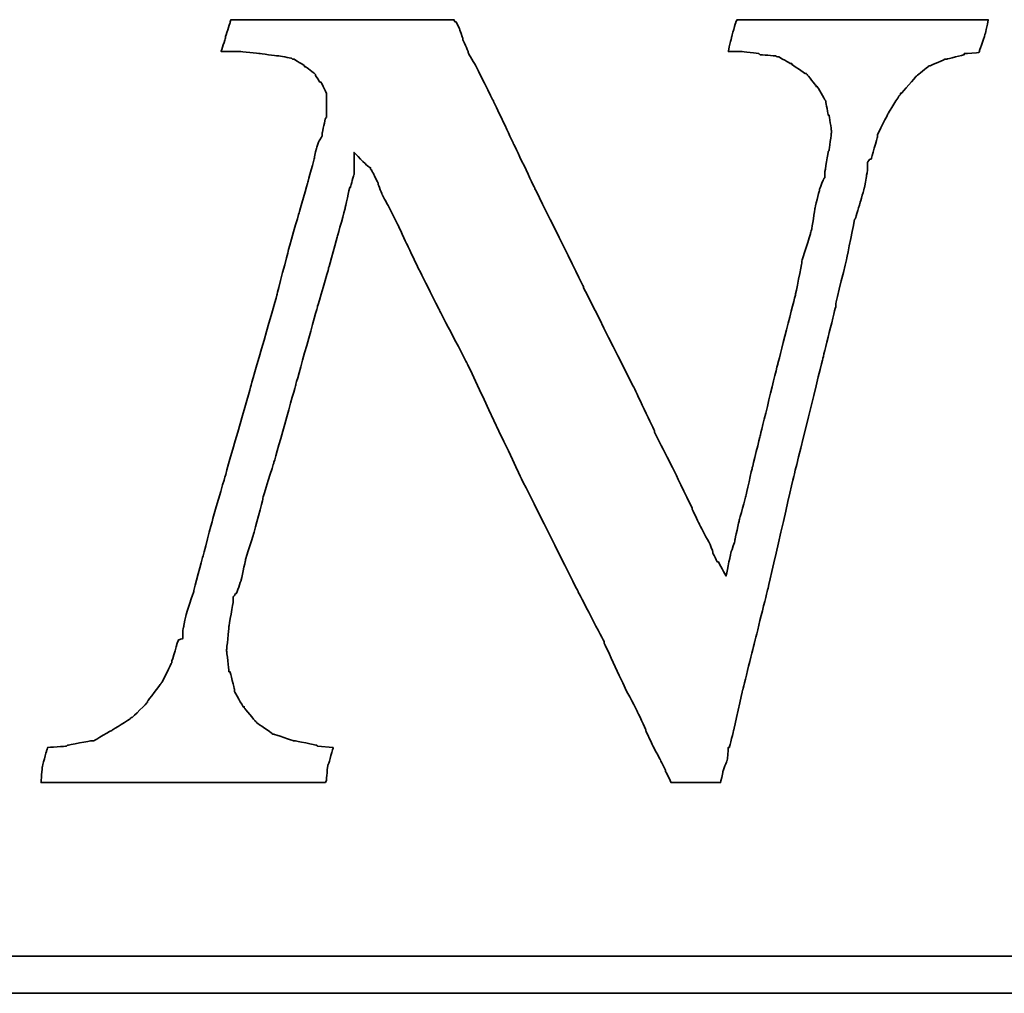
# Model space of a CAD drawing. Header units: millimetres. Extents: x 10 to 393, y 108 to 243.
# Tile 40 of 43: x 295.1 to 301.32, y 141.15 to 147.3. Entities that reach past the tile are written whole.
import ezdxf

# ---------------------------------------------------------------- set-up
doc = ezdxf.new("R2010")
doc.units = ezdxf.units.MM
doc.header["$LTSCALE"] = 0.15
doc.layers.add('DIM', color=4, linetype='CONTINUOUS')
doc.layers.add('layer 1', color=7, linetype='CONTINUOUS')

# ---------------------------------------------------------------- blocks, each defined once
blk = doc.blocks.new('TBI MOTION logo(完整正式版)')
at = {"layer": 'layer 1', "color": 22, "lineweight": 35}
for points, knots in [([(58.92625, -7.91875), (58.92625, -7.91875), (58.58625, -7.89375), (58.58625, -7.89375), (58.58625, -7.89375), (58.58625, -7.89375), (58.56625, -7.87125), (58.56625, -7.87125), (58.56625, -7.87125), (58.56625, -7.87125), (58.08375, -7.77375), (58.08375, -7.77375), (58.08375, -7.77375), (58.08375, -7.77375), (58.06125, -7.77375), (58.06125, -7.77375), (58.06125, -7.77375), (58.06125, -7.77375), (57.62625, -7.63125), (57.62625, -7.63125), (57.62625, -7.63125), (57.62625, -7.63125), (57.60625, -7.63125), (57.60625, -7.63125), (57.60625, -7.63125), (57.60625, -7.63125), (57.58125, -7.60625), (57.58125, -7.60625), (57.58125, -7.60625), (57.58125, -7.60625), (57.26625, -7.38875), (57.26625, -7.38875), (57.26625, -7.38875), (57.26625, -7.38875), (57.24625, -7.36875), (57.24625, -7.36875), (57.24625, -7.36875), (57.24625, -7.36875), (57.22125, -7.34375), (57.22125, -7.34375), (57.22125, -7.34375), (57.22125, -7.34375), (56.98125, -7.05375), (56.98125, -7.05375), (56.98125, -7.05375), (56.98125, -7.05375), (56.98125, -7.02875), (56.98125, -7.02875), (56.98125, -7.02875), (56.98125, -7.02875), (56.95625, -7.02875), (56.95625, -7.02875), (56.95625, -7.02875), (56.95625, -7.02875), (56.76625, -6.69625), (56.76625, -6.69625), (56.76625, -6.69625), (56.76625, -6.69625), (56.76625, -6.67125), (56.76625, -6.67125), (56.76625, -6.67125), (56.76625, -6.67125), (56.76625, -6.64875), (56.76625, -6.64875), (56.76625, -6.64875), (56.76625, -6.64875), (56.67125, -6.26375), (56.67125, -6.26375), (56.67125, -6.26375), (56.67125, -6.26375), (56.64625, -6.26375), (56.64625, -6.26375), (56.64625, -6.26375), (56.64625, -6.26375), (56.64625, -6.23875), (56.64625, -6.23875), (56.64625, -6.23875), (56.64625, -6.23875), (56.59625, -5.80875), (56.59625, -5.80875), (56.59625, -5.80875), (56.59625, -5.80875), (56.59625, -5.78375), (56.59625, -5.78375), (56.59625, -5.78375), (56.59625, -5.78375), (56.64625, -5.30375), (56.64625, -5.30375), (56.64625, -5.30375), (56.64625, -5.30375), (56.64625, -5.27875), (56.64625, -5.27875), (56.64625, -5.27875), (56.64625, -5.27875), (56.74125, -4.72875), (56.74125, -4.72875), (56.74125, -4.72875), (56.74125, -4.72875), (56.74125, -4.67875), (56.74125, -4.67875), (56.74125, -4.67875), (56.74125, -4.67875), (56.74125, -4.63375), (56.74125, -4.63375), (56.74125, -4.63375), (56.74125, -4.63375), (56.79125, -4.55875), (56.79125, -4.55875), (56.79125, -4.55875), (56.79125, -4.55875), (56.81125, -4.55875), (56.81125, -4.55875), (56.81125, -4.55875), (56.81125, -4.55875), (56.91125, -4.27375), (56.91125, -4.27375), (56.91125, -4.27375), (56.91125, -4.27375), (57.00625, -3.83874), (57.00625, -3.83874), (57.00625, -3.83874), (57.00625, -3.83874), (57.00625, -3.81374), (57.00625, -3.81374), (57.00625, -3.81374), (57.00625, -3.81374), (57.19875, -3.21374), (57.19875, -3.21374), (57.19875, -3.21374), (57.19875, -3.21374), (57.38625, -2.49625), (57.38625, -2.49625), (57.38625, -2.49625), (57.38625, -2.49625), (57.38625, -2.47374), (57.38625, -2.47374), (57.38625, -2.47374), (57.38625, -2.47374), (57.62625, -1.70375), (57.62625, -1.70375), (57.62625, -1.70375), (57.62625, -1.70375), (58.10625, 0.00125), (58.10625, 0.00125), (58.10625, 0.00125), (58.10625, 0.00125), (58.58625, 1.72625), (58.58625, 1.72625), (58.58625, 1.72625), (58.58625, 1.72625), (58.82625, 2.54125), (58.82625, 2.54125), (58.82625, 2.54125), (58.82625, 2.54125), (58.82625, 2.56374), (58.82625, 2.56374), (58.82625, 2.56374), (58.82625, 2.56374), (59.02125, 3.26125), (59.02125, 3.26125), (59.02125, 3.26125), (59.02125, 3.26125), (59.18625, 3.86125), (59.18625, 3.86125), (59.18625, 3.86125), (59.18625, 3.86125), (59.28625, 4.31875), (59.28625, 4.31875), (59.28625, 4.31875), (59.28625, 4.31875), (59.30625, 4.31875), (59.30625, 4.31875), (59.30625, 4.31875), (59.30625, 4.31875), (59.30625, 4.34125), (59.30625, 4.34125), (59.30625, 4.34125), (59.30625, 4.34125), (59.38125, 4.60625), (59.38125, 4.60625), (59.38125, 4.60625), (59.38125, 4.60625), (59.38125, 4.65125), (59.38125, 4.65125), (59.38125, 4.65125), (59.38125, 4.65125), (59.38125, 5.08625), (59.38125, 5.08625), (59.38125, 5.08625), (59.38125, 5.08625), (59.66625, 4.79624), (59.66625, 4.79624), (59.66625, 4.79624), (59.66625, 4.79624), (59.74125, 4.75124), (59.74125, 4.75124), (59.74125, 4.75124), (59.74125, 4.75124), (59.74125, 4.72624), (59.74125, 4.72624), (59.74125, 4.72624), (59.74125, 4.72624), (59.76125, 4.70124), (59.76125, 4.70124), (59.76125, 4.70124), (59.76125, 4.70124), (59.81125, 4.60625), (59.81125, 4.60625), (59.81125, 4.60625), (59.81125, 4.60625), (59.90625, 4.41125), (59.90625, 4.41125), (59.90625, 4.41125), (59.90625, 4.41125), (59.90625, 4.39125), (59.90625, 4.39125), (59.90625, 4.39125), (59.90625, 4.39125), (60.00375, 4.15124), (60.00375, 4.15124), (60.00375, 4.15124), (60.00375, 4.15124), (60.14625, 3.88374), (60.14625, 3.88374), (60.14625, 3.88374), (60.14625, 3.88374), (60.34125, 3.50124), (60.34125, 3.50124), (60.34125, 3.50124), (60.34125, 3.50124), (60.53125, 3.09125), (60.53125, 3.09125), (60.53125, 3.09125), (60.53125, 3.09125), (60.74625, 2.63625), (60.74625, 2.63625), (60.74625, 2.63625), (60.74625, 2.63625), (61.25125, 1.63124), (61.25125, 1.63124), (61.25125, 1.63124), (61.25125, 1.63124), (61.85125, 0.47625), (61.85125, 0.47625), (61.85125, 0.47625), (61.85125, 0.47625), (63.02625, -2.01874), (63.02625, -2.01874), (63.02625, -2.01874), (63.02625, -2.01874), (64.27625, -4.51374), (64.27625, -4.51374), (64.27625, -4.51374), (64.27625, -4.51374), (64.85125, -5.61375), (64.85125, -5.61375), (64.85125, -5.61375), (64.85125, -5.61375), (64.85125, -5.64125), (64.85125, -5.64125), (64.85125, -5.64125), (64.85125, -5.64125), (65.32875, -6.67125), (65.32875, -6.67125), (65.32875, -6.67125), (65.32875, -6.67125), (65.57125, -7.12875), (65.57125, -7.12875), (65.57125, -7.12875), (65.57125, -7.12875), (65.76125, -7.53625), (65.76125, -7.53625), (65.76125, -7.53625), (65.76125, -7.53625), (65.76125, -7.55625), (65.76125, -7.55625), (65.76125, -7.55625), (65.76125, -7.55625), (65.90375, -7.87125), (65.90375, -7.87125), (65.90375, -7.87125), (65.90375, -7.87125), (66.07125, -8.18125), (66.07125, -8.18125), (66.07125, -8.18125), (66.07125, -8.18125), (66.19125, -8.42375), (66.19125, -8.42375), (66.19125, -8.42375), (66.19125, -8.42375), (66.19125, -8.44375), (66.19125, -8.44375), (66.19125, -8.44375), (66.19125, -8.44375), (66.29125, -8.63875), (66.29125, -8.63875), (66.29125, -8.63875), (66.29125, -8.63875), (66.31125, -8.68625), (66.31125, -8.68625), (66.31125, -8.68625), (66.31125, -8.68625), (66.38375, -8.68625), (66.38375, -8.68625), (66.38375, -8.68625), (66.38375, -8.68625), (66.84125, -8.68625), (66.84125, -8.68625), (66.84125, -8.68625), (66.84125, -8.68625), (67.29625, -8.68625), (67.29625, -8.68625), (67.29625, -8.68625), (67.29625, -8.68625), (67.36625, -8.68625), (67.36625, -8.68625), (67.36625, -8.68625), (67.36625, -8.68625), (67.39125, -8.68625), (67.39125, -8.68625), (67.39125, -8.68625), (67.39125, -8.68625), (67.44125, -8.46875), (67.44125, -8.46875), (67.44125, -8.46875), (67.44125, -8.46875), (67.44125, -8.44375), (67.44125, -8.44375), (67.44125, -8.44375), (67.44125, -8.44375), (67.53625, -8.20375), (67.53625, -8.20375), (67.53625, -8.20375), (67.53625, -8.20375), (67.56125, -7.94375), (67.56125, -7.94375), (67.56125, -7.94375), (67.56125, -7.94375), (67.56125, -7.91875), (67.56125, -7.91875), (67.56125, -7.91875), (67.56125, -7.91875), (67.58625, -7.91875), (67.58625, -7.91875), (67.58625, -7.91875), (67.58625, -7.91875), (67.68125, -7.53625), (67.68125, -7.53625), (67.68125, -7.53625), (67.68125, -7.53625), (67.87375, -6.67125), (67.87375, -6.67125), (67.87375, -6.67125), (67.87375, -6.67125), (68.13625, -5.61375), (68.13625, -5.61375), (68.13625, -5.61375), (68.13625, -5.61375), (68.42375, -4.46374), (68.42375, -4.46374), (68.42375, -4.46374), (68.42375, -4.46374), (68.99875, -1.96874), (68.99875, -1.96874), (68.99875, -1.96874), (68.99875, -1.96874), (69.62625, 0.57625), (69.62625, 0.57625), (69.62625, 0.57625), (69.62625, 0.57625), (69.91125, 1.72625), (69.91125, 1.72625), (69.91125, 1.72625), (69.91125, 1.72625), (69.91125, 1.77625), (69.91125, 1.77625), (69.91125, 1.77625), (69.91125, 1.77625), (70.15125, 2.78124), (70.15125, 2.78124), (70.15125, 2.78124), (70.15125, 2.78124), (70.32125, 3.62125), (70.32125, 3.62125), (70.32125, 3.62125), (70.32125, 3.62125), (70.34125, 3.64625), (70.34125, 3.64625), (70.34125, 3.64625), (70.34125, 3.64625), (70.44125, 3.98125), (70.44125, 3.98125), (70.44125, 3.98125), (70.44125, 3.98125), (70.53625, 4.31875), (70.53625, 4.31875), (70.53625, 4.31875), (70.53625, 4.31875), (70.58125, 4.55875), (70.58125, 4.55875), (70.58125, 4.55875), (70.58125, 4.55875), (70.60625, 4.72624), (70.60625, 4.72624), (70.60625, 4.72624), (70.60625, 4.72624), (70.60625, 4.79624), (70.60625, 4.79624), (70.60625, 4.79624), (70.60625, 4.79624), (70.60625, 4.87125), (70.60625, 4.87125), (70.60625, 4.87125), (70.60625, 4.87125), (70.65625, 4.94125), (70.65625, 4.94125), (70.65625, 4.94125), (70.65625, 4.94125), (70.68125, 4.94125), (70.68125, 4.94125), (70.68125, 4.94125), (70.68125, 4.94125), (70.82125, 5.42125), (70.82125, 5.42125), (70.82125, 5.42125), (70.82125, 5.42125), (70.82125, 5.44625), (70.82125, 5.44625), (70.82125, 5.44625), (70.82125, 5.44625), (70.82125, 5.47125), (70.82125, 5.47125), (70.82125, 5.47125), (70.82125, 5.47125), (71.06125, 5.94625), (71.06125, 5.94625), (71.06125, 5.94625), (71.06125, 5.94625), (71.30125, 6.33124), (71.30125, 6.33124), (71.30125, 6.33124), (71.30125, 6.33124), (71.32625, 6.35625), (71.32625, 6.35625), (71.32625, 6.35625), (71.32625, 6.35625), (71.32625, 6.38124), (71.32625, 6.38124), (71.32625, 6.38124), (71.32625, 6.38124), (71.35125, 6.38124), (71.35125, 6.38124), (71.35125, 6.38124), (71.35125, 6.38124), (71.66125, 6.74125), (71.66125, 6.74125), (71.66125, 6.74125), (71.66125, 6.74125), (71.68625, 6.76625), (71.68625, 6.76625), (71.68625, 6.76625), (71.68625, 6.76625), (71.92625, 6.95624), (71.92625, 6.95624), (71.92625, 6.95624), (71.92625, 6.95624), (71.95125, 6.98125), (71.95125, 6.98125), (71.95125, 6.98125), (71.95125, 6.98125), (71.97625, 6.98125), (71.97625, 6.98125), (71.97625, 6.98125), (71.97625, 6.98125), (72.31125, 7.12624), (72.31125, 7.12624), (72.31125, 7.12624), (72.31125, 7.12624), (72.33375, 7.12624), (72.33375, 7.12624), (72.33375, 7.12624), (72.33375, 7.12624), (72.71625, 7.21875), (72.71625, 7.21875), (72.71625, 7.21875), (72.71625, 7.21875), (72.71625, 7.24624), (72.71625, 7.24624), (72.71625, 7.24624), (72.71625, 7.24624), (72.74125, 7.24624), (72.74125, 7.24624), (72.74125, 7.24624), (72.74125, 7.24624), (73.03124, 7.26624), (73.03124, 7.26624), (73.03124, 7.26624), (73.03124, 7.26624), (73.05375, 7.29125), (73.05375, 7.29125), (73.05375, 7.29125), (73.05375, 7.29125), (73.05375, 7.31625), (73.05375, 7.31625), (73.05375, 7.31625), (73.05375, 7.31625), (73.17625, 7.67625), (73.17625, 7.67625), (73.17625, 7.67625), (73.17625, 7.67625), (73.24625, 7.98625), (73.24625, 7.98625), (73.24625, 7.98625), (73.24625, 7.98625), (73.19625, 7.98625), (73.19625, 7.98625), (73.19625, 7.98625), (73.19625, 7.98625), (72.93625, 7.98625), (72.93625, 7.98625), (72.93625, 7.98625), (72.93625, 7.98625), (72.55125, 7.98625), (72.55125, 7.98625), (72.55125, 7.98625), (72.55125, 7.98625), (72.09625, 7.98625), (72.09625, 7.98625), (72.09625, 7.98625), (72.09625, 7.98625), (71.64125, 7.98625), (71.64125, 7.98625), (71.64125, 7.98625), (71.64125, 7.98625), (70.53625, 7.98625), (70.53625, 7.98625), (70.53625, 7.98625), (70.53625, 7.98625), (69.47875, 7.98625), (69.47875, 7.98625), (69.47875, 7.98625), (69.47875, 7.98625), (68.95125, 7.98625), (68.95125, 7.98625), (68.95125, 7.98625), (68.95125, 7.98625), (68.52125, 7.98625), (68.52125, 7.98625), (68.52125, 7.98625), (68.52125, 7.98625), (68.13625, 7.98625), (68.13625, 7.98625), (68.13625, 7.98625), (68.13625, 7.98625), (67.87375, 7.98625), (67.87375, 7.98625), (67.87375, 7.98625), (67.87375, 7.98625), (67.75125, 7.98625), (67.75125, 7.98625), (67.75125, 7.98625), (67.75125, 7.98625), (67.72625, 7.94125), (67.72625, 7.94125), (67.72625, 7.94125), (67.72625, 7.94125), (67.63125, 7.60625), (67.63125, 7.60625), (67.63125, 7.60625), (67.63125, 7.60625), (67.56125, 7.29125), (67.56125, 7.29125), (67.56125, 7.29125), (67.56125, 7.29125), (67.72625, 7.29125), (67.72625, 7.29125), (67.72625, 7.29125), (67.72625, 7.29125), (67.82625, 7.29125), (67.82625, 7.29125), (67.82625, 7.29125), (67.82625, 7.29125), (67.84625, 7.29125), (67.84625, 7.29125), (67.84625, 7.29125), (67.84625, 7.29125), (68.23125, 7.24624), (68.23125, 7.24624), (68.23125, 7.24624), (68.23125, 7.24624), (68.25875, 7.21875), (68.25875, 7.21875), (68.25875, 7.21875), (68.25875, 7.21875), (68.59125, 7.19624), (68.59125, 7.19624), (68.59125, 7.19624), (68.59125, 7.19624), (68.64125, 7.17125), (68.64125, 7.17125), (68.64125, 7.17125), (68.64125, 7.17125), (68.66625, 7.17125), (68.66625, 7.17125), (68.66625, 7.17125), (68.66625, 7.17125), (68.92625, 7.02624), (68.92625, 7.02624), (68.92625, 7.02624), (68.92625, 7.02624), (68.95125, 7.02624), (68.95125, 7.02624), (68.95125, 7.02624), (68.95125, 7.02624), (68.95125, 7.00624), (68.95125, 7.00624), (68.95125, 7.00624), (68.95125, 7.00624), (69.23875, 6.81125), (69.23875, 6.81125), (69.23875, 6.81125), (69.23875, 6.81125), (69.26625, 6.81125), (69.26625, 6.81125), (69.26625, 6.81125), (69.26625, 6.81125), (69.28625, 6.78625), (69.28625, 6.78625), (69.28625, 6.78625), (69.28625, 6.78625), (69.47875, 6.54875), (69.47875, 6.54875), (69.47875, 6.54875), (69.47875, 6.54875), (69.47875, 6.52375), (69.47875, 6.52375), (69.47875, 6.52375), (69.47875, 6.52375), (69.50625, 6.52375), (69.50625, 6.52375), (69.50625, 6.52375), (69.50625, 6.52375), (69.67125, 6.23625), (69.67125, 6.23625), (69.67125, 6.23625), (69.67125, 6.23625), (69.69375, 6.21125), (69.69375, 6.21125), (69.69375, 6.21125), (69.69375, 6.21125), (69.69375, 6.18625), (69.69375, 6.18625), (69.69375, 6.18625), (69.69375, 6.18625), (69.74625, 5.89875), (69.74625, 5.89875), (69.74625, 5.89875), (69.74625, 5.89875), (69.76625, 5.89875), (69.76625, 5.89875), (69.76625, 5.89875), (69.76625, 5.89875), (69.81375, 5.56625), (69.81375, 5.56625), (69.81375, 5.56625), (69.81375, 5.56625), (69.81375, 5.54125), (69.81375, 5.54125), (69.81375, 5.54125), (69.81375, 5.54125), (69.81375, 5.51625), (69.81375, 5.51625), (69.81375, 5.51625), (69.81375, 5.51625), (69.76625, 5.13125), (69.76625, 5.13125), (69.76625, 5.13125), (69.76625, 5.13125), (69.74625, 5.10874), (69.74625, 5.10874), (69.74625, 5.10874), (69.74625, 5.10874), (69.67125, 4.65125), (69.67125, 4.65125), (69.67125, 4.65125), (69.67125, 4.65125), (69.67125, 4.55875), (69.67125, 4.55875), (69.67125, 4.55875), (69.67125, 4.55875), (69.67125, 4.53125), (69.67125, 4.53125), (69.67125, 4.53125), (69.67125, 4.53125), (69.64625, 4.50874), (69.64625, 4.50874), (69.64625, 4.50874), (69.64625, 4.50874), (69.55125, 4.27125), (69.55125, 4.27125), (69.55125, 4.27125), (69.55125, 4.27125), (69.55125, 4.24625), (69.55125, 4.24625), (69.55125, 4.24625), (69.55125, 4.24625), (69.45375, 3.86125), (69.45375, 3.86125), (69.45375, 3.86125), (69.45375, 3.86125), (69.38625, 3.40624), (69.38625, 3.40624), (69.38625, 3.40624), (69.38625, 3.40624), (69.35875, 3.33125), (69.35875, 3.33125), (69.35875, 3.33125), (69.35875, 3.33125), (69.35875, 3.30875), (69.35875, 3.30875), (69.35875, 3.30875), (69.35875, 3.30875), (69.16625, 2.71125), (69.16625, 2.71125), (69.16625, 2.71125), (69.16625, 2.71125), (69.16625, 2.66375), (69.16625, 2.66375), (69.16625, 2.66375), (69.16625, 2.66375), (69.02625, 1.96374), (69.02625, 1.96374), (69.02625, 1.96374), (69.02625, 1.96374), (68.64125, 0.45624), (68.64125, 0.45624), (68.64125, 0.45624), (68.64125, 0.45624), (68.25875, -1.10625), (68.25875, -1.10625), (68.25875, -1.10625), (68.25875, -1.10625), (68.08625, -1.80125), (68.08625, -1.80125), (68.08625, -1.80125), (68.08625, -1.80125), (67.94625, -2.42625), (67.94625, -2.42625), (67.94625, -2.42625), (67.94625, -2.42625), (67.80125, -2.95375), (67.80125, -2.95375), (67.80125, -2.95375), (67.80125, -2.95375), (67.70625, -3.38375), (67.70625, -3.38375), (67.70625, -3.38375), (67.70625, -3.38375), (67.70625, -3.40875), (67.70625, -3.40875), (67.70625, -3.40875), (67.70625, -3.40875), (67.63125, -3.62375), (67.63125, -3.62375), (67.63125, -3.62375), (67.63125, -3.62375), (67.60625, -3.72125), (67.60625, -3.72125), (67.60625, -3.72125), (67.60625, -3.72125), (67.51125, -4.17375), (67.51125, -4.17375), (67.51125, -4.17375), (67.51125, -4.17375), (67.34625, -3.86374), (67.34625, -3.86374), (67.34625, -3.86374), (67.34625, -3.86374), (67.32125, -3.86374), (67.32125, -3.86374), (67.32125, -3.86374), (67.32125, -3.86374), (67.27125, -3.76874), (67.27125, -3.76874), (67.27125, -3.76874), (67.27125, -3.76874), (67.22625, -3.67374), (67.22625, -3.67374), (67.22625, -3.67374), (67.22625, -3.67374), (67.22625, -3.64875), (67.22625, -3.64875), (67.22625, -3.64875), (67.22625, -3.64875), (67.15125, -3.45375), (67.15125, -3.45375), (67.15125, -3.45375), (67.15125, -3.45375), (67.05625, -3.28875), (67.05625, -3.28875), (67.05625, -3.28875), (67.05625, -3.28875), (66.91125, -3.00125), (66.91125, -3.00125), (66.91125, -3.00125), (66.91125, -3.00125), (66.77125, -2.71375), (66.77125, -2.71375), (66.77125, -2.71375), (66.77125, -2.71375), (66.77125, -2.68875), (66.77125, -2.68875), (66.77125, -2.68875), (66.77125, -2.68875), (66.41125, -1.94374), (66.41125, -1.94374), (66.41125, -1.94374), (66.41125, -1.94374), (65.95125, -1.03375), (65.95125, -1.03375), (65.95125, -1.03375), (65.95125, -1.03375), (65.95125, -1.00875), (65.95125, -1.00875), (65.95125, -1.00875), (65.95125, -1.00875), (65.49625, -0.04874), (65.49625, -0.04874), (65.49625, -0.04874), (65.49625, -0.04874), (64.39375, 2.13624), (64.39375, 2.13624), (64.39375, 2.13624), (64.39375, 2.13624), (64.39375, 2.15624), (64.39375, 2.15624), (64.39375, 2.15624), (64.39375, 2.15624), (63.33625, 4.29125), (63.33625, 4.29125), (63.33625, 4.29125), (63.33625, 4.29125), (62.85625, 5.30125), (62.85625, 5.30125), (62.85625, 5.30125), (62.85625, 5.30125), (62.42625, 6.21125), (62.42625, 6.21125), (62.42625, 6.21125), (62.42625, 6.21125), (62.04125, 6.98125), (62.04125, 6.98125), (62.04125, 6.98125), (62.04125, 6.98125), (61.87375, 7.26624), (61.87375, 7.26624), (61.87375, 7.26624), (61.87375, 7.26624), (61.87375, 7.29125), (61.87375, 7.29125), (61.87375, 7.29125), (61.87375, 7.29125), (61.75625, 7.55625), (61.75625, 7.55625), (61.75625, 7.55625), (61.75625, 7.55625), (61.75625, 7.58124), (61.75625, 7.58124), (61.75625, 7.58124), (61.75625, 7.58124), (61.68375, 7.79375), (61.68375, 7.79375), (61.68375, 7.79375), (61.68375, 7.79375), (61.61125, 7.94125), (61.61125, 7.94125), (61.61125, 7.94125), (61.61125, 7.94125), (61.58625, 7.94125), (61.58625, 7.94125), (61.58625, 7.94125), (61.58625, 7.94125), (61.56375, 7.98625), (61.56375, 7.98625), (61.56375, 7.98625), (61.56375, 7.98625), (61.41875, 7.98625), (61.41875, 7.98625), (61.41875, 7.98625), (61.41875, 7.98625), (61.18125, 7.98625), (61.18125, 7.98625), (61.18125, 7.98625), (61.18125, 7.98625), (60.84125, 7.98625), (60.84125, 7.98625), (60.84125, 7.98625), (60.84125, 7.98625), (60.02625, 7.98625), (60.02625, 7.98625), (60.02625, 7.98625), (60.02625, 7.98625), (59.11625, 7.98625), (59.11625, 7.98625), (59.11625, 7.98625), (59.11625, 7.98625), (58.15625, 7.98625), (58.15625, 7.98625), (58.15625, 7.98625), (58.15625, 7.98625), (57.34125, 7.98625), (57.34125, 7.98625), (57.34125, 7.98625), (57.34125, 7.98625), (57.00625, 7.98625), (57.00625, 7.98625), (57.00625, 7.98625), (57.00625, 7.98625), (56.76625, 7.98625), (56.76625, 7.98625), (56.76625, 7.98625), (56.76625, 7.98625), (56.69125, 7.98625), (56.69125, 7.98625), (56.69125, 7.98625), (56.69125, 7.98625), (56.67125, 7.94125), (56.67125, 7.94125), (56.67125, 7.94125), (56.67125, 7.94125), (56.67125, 7.91625), (56.67125, 7.91625), (56.67125, 7.91625), (56.67125, 7.91625), (56.57125, 7.60625), (56.57125, 7.60625), (56.57125, 7.60625), (56.57125, 7.60625), (56.57125, 7.58124), (56.57125, 7.58124), (56.57125, 7.58124), (56.57125, 7.58124), (56.47625, 7.29125), (56.47625, 7.29125), (56.47625, 7.29125), (56.47625, 7.29125), (56.57125, 7.29125), (56.57125, 7.29125), (56.57125, 7.29125), (56.57125, 7.29125), (56.76625, 7.29125), (56.76625, 7.29125), (56.76625, 7.29125), (56.76625, 7.29125), (56.86125, 7.29125), (56.86125, 7.29125), (56.86125, 7.29125), (56.86125, 7.29125), (56.88625, 7.29125), (56.88625, 7.29125), (56.88625, 7.29125), (56.88625, 7.29125), (57.31625, 7.24624), (57.31625, 7.24624), (57.31625, 7.24624), (57.31625, 7.24624), (57.70125, 7.19624), (57.70125, 7.19624), (57.70125, 7.19624), (57.70125, 7.19624), (57.72625, 7.19624), (57.72625, 7.19624), (57.72625, 7.19624), (57.72625, 7.19624), (58.01125, 7.14624), (58.01125, 7.14624), (58.01125, 7.14624), (58.01125, 7.14624), (58.03625, 7.12624), (58.03625, 7.12624), (58.03625, 7.12624), (58.03625, 7.12624), (58.06125, 7.12624), (58.06125, 7.12624), (58.06125, 7.12624), (58.06125, 7.12624), (58.30125, 6.98125), (58.30125, 6.98125), (58.30125, 6.98125), (58.30125, 6.98125), (58.30125, 6.95624), (58.30125, 6.95624), (58.30125, 6.95624), (58.30125, 6.95624), (58.32375, 6.95624), (58.32375, 6.95624), (58.32375, 6.95624), (58.32375, 6.95624), (58.51625, 6.81125), (58.51625, 6.81125), (58.51625, 6.81125), (58.51625, 6.81125), (58.54125, 6.78625), (58.54125, 6.78625), (58.54125, 6.78625), (58.54125, 6.78625), (58.54125, 6.76625), (58.54125, 6.76625), (58.54125, 6.76625), (58.54125, 6.76625), (58.63625, 6.62124), (58.63625, 6.62124), (58.63625, 6.62124), (58.63625, 6.62124), (58.65875, 6.62124), (58.65875, 6.62124), (58.65875, 6.62124), (58.65875, 6.62124), (58.75625, 6.42625), (58.75625, 6.42625), (58.75625, 6.42625), (58.75625, 6.42625), (58.77875, 6.38124), (58.77875, 6.38124), (58.77875, 6.38124), (58.77875, 6.38124), (58.77875, 6.33124), (58.77875, 6.33124), (58.77875, 6.33124), (58.77875, 6.33124), (58.77875, 6.09125), (58.77875, 6.09125), (58.77875, 6.09125), (58.77875, 6.09125), (58.77875, 5.85125), (58.77875, 5.85125), (58.77875, 5.85125), (58.77875, 5.85125), (58.75625, 5.82625), (58.75625, 5.82625), (58.75625, 5.82625), (58.75625, 5.82625), (58.68625, 5.51625), (58.68625, 5.51625), (58.68625, 5.51625), (58.68625, 5.51625), (58.68625, 5.47125), (58.68625, 5.47125), (58.68625, 5.47125), (58.68625, 5.47125), (58.68625, 5.44625), (58.68625, 5.44625), (58.68625, 5.44625), (58.68625, 5.44625), (58.65875, 5.39625), (58.65875, 5.39625), (58.65875, 5.39625), (58.65875, 5.39625), (58.61125, 5.32624), (58.61125, 5.32624), (58.61125, 5.32624), (58.61125, 5.32624), (58.56625, 5.20375), (58.56625, 5.20375), (58.56625, 5.20375), (58.56625, 5.20375), (58.51625, 4.99125), (58.51625, 4.99125), (58.51625, 4.99125), (58.51625, 4.99125), (58.51625, 4.96625), (58.51625, 4.96625), (58.51625, 4.96625), (58.51625, 4.96625), (58.37125, 4.43625), (58.37125, 4.43625), (58.37125, 4.43625), (58.37125, 4.43625), (58.18125, 3.76625), (58.18125, 3.76625), (58.18125, 3.76625), (58.18125, 3.76625), (57.94125, 2.92624), (57.94125, 2.92624), (57.94125, 2.92624), (57.94125, 2.92624), (57.70125, 1.98874), (57.70125, 1.98874), (57.70125, 1.98874), (57.70125, 1.98874), (57.12625, -0.02374), (57.12625, -0.02374), (57.12625, -0.02374), (57.12625, -0.02374), (56.55125, -2.03875), (56.55125, -2.03875), (56.55125, -2.03875), (56.55125, -2.03875), (56.28625, -2.95375), (56.28625, -2.95375), (56.28625, -2.95375), (56.28625, -2.95375), (56.07125, -3.76874), (56.07125, -3.76874), (56.07125, -3.76874), (56.07125, -3.76874), (55.87625, -4.48874), (55.87625, -4.48874), (55.87625, -4.48874), (55.87625, -4.48874), (55.87625, -4.51374), (55.87625, -4.51374), (55.87625, -4.51374), (55.87625, -4.51374), (55.71125, -5.01625), (55.71125, -5.01625), (55.71125, -5.01625), (55.71125, -5.01625), (55.66125, -5.25375), (55.66125, -5.25375), (55.66125, -5.25375), (55.66125, -5.25375), (55.66125, -5.27875), (55.66125, -5.27875), (55.66125, -5.27875), (55.66125, -5.27875), (55.63625, -5.37375), (55.63625, -5.37375), (55.63625, -5.37375), (55.63625, -5.37375), (55.63625, -5.42375), (55.63625, -5.42375), (55.63625, -5.42375), (55.63625, -5.42375), (55.63625, -5.54125), (55.63625, -5.54125), (55.63625, -5.54125), (55.63625, -5.54125), (55.54125, -5.56875), (55.54125, -5.56875), (55.54125, -5.56875), (55.54125, -5.56875), (55.39625, -6.04875), (55.39625, -6.04875), (55.39625, -6.04875), (55.39625, -6.04875), (55.39625, -6.06875), (55.39625, -6.06875), (55.39625, -6.06875), (55.39625, -6.06875), (55.18125, -6.50375), (55.18125, -6.50375), (55.18125, -6.50375), (55.18125, -6.50375), (55.15625, -6.52875), (55.15625, -6.52875), (55.15625, -6.52875), (55.15625, -6.52875), (54.86875, -6.91125), (54.86875, -6.91125), (54.86875, -6.91125), (54.86875, -6.91125), (54.86875, -6.93375), (54.86875, -6.93375), (54.86875, -6.93375), (54.86875, -6.93375), (54.53125, -7.26875), (54.53125, -7.26875), (54.53125, -7.26875), (54.53125, -7.26875), (54.51125, -7.26875), (54.51125, -7.26875), (54.51125, -7.26875), (54.51125, -7.26875), (54.48625, -7.29625), (54.48625, -7.29625), (54.48625, -7.29625), (54.48625, -7.29625), (54.10375, -7.53625), (54.10375, -7.53625), (54.10375, -7.53625), (54.10375, -7.53625), (53.69625, -7.77375), (53.69625, -7.77375), (53.69625, -7.77375), (53.69625, -7.77375), (53.67125, -7.77375), (53.67125, -7.77375), (53.67125, -7.77375), (53.67125, -7.77375), (53.64625, -7.77375), (53.64625, -7.77375), (53.64625, -7.77375), (53.64625, -7.77375), (53.11625, -7.87125), (53.11625, -7.87125), (53.11625, -7.87125), (53.11625, -7.87125), (53.09625, -7.89375), (53.09625, -7.89375), (53.09625, -7.89375), (53.09625, -7.89375), (52.68625, -7.91875), (52.68625, -7.91875), (52.68625, -7.91875), (52.68625, -7.91875), (52.66125, -7.99125), (52.66125, -7.99125), (52.66125, -7.99125), (52.66125, -7.99125), (52.56625, -8.34875), (52.56625, -8.34875), (52.56625, -8.34875), (52.56625, -8.34875), (52.54125, -8.68625), (52.54125, -8.68625), (52.54125, -8.68625), (52.54125, -8.68625), (52.58875, -8.68625), (52.58875, -8.68625), (52.58875, -8.68625), (52.58875, -8.68625), (52.87625, -8.68625), (52.87625, -8.68625), (52.87625, -8.68625), (52.87625, -8.68625), (53.33625, -8.68625), (53.33625, -8.68625), (53.33625, -8.68625), (53.33625, -8.68625), (53.79125, -8.68625), (53.79125, -8.68625), (53.79125, -8.68625), (53.79125, -8.68625), (54.36625, -8.68625), (54.36625, -8.68625), (54.36625, -8.68625), (54.36625, -8.68625), (55.59125, -8.68625), (55.59125, -8.68625), (55.59125, -8.68625), (55.59125, -8.68625), (56.76625, -8.68625), (56.76625, -8.68625), (56.76625, -8.68625), (56.76625, -8.68625), (57.34125, -8.68625), (57.34125, -8.68625), (57.34125, -8.68625), (57.34125, -8.68625), (57.82125, -8.68625), (57.82125, -8.68625), (57.82125, -8.68625), (57.82125, -8.68625), (58.25125, -8.68625), (58.25125, -8.68625), (58.25125, -8.68625), (58.25125, -8.68625), (58.58625, -8.68625), (58.58625, -8.68625), (58.58625, -8.68625), (58.58625, -8.68625), (58.75625, -8.68625), (58.75625, -8.68625), (58.75625, -8.68625), (58.75625, -8.68625), (58.77875, -8.63875), (58.77875, -8.63875), (58.77875, -8.63875), (58.77875, -8.63875), (58.80625, -8.30375), (58.80625, -8.30375), (58.80625, -8.30375), (58.80625, -8.30375), (58.82625, -8.27875), (58.82625, -8.27875), (58.82625, -8.27875), (58.82625, -8.27875), (58.92625, -7.91875), (58.92625, -7.91875)], [0, 0, 0, 0, 0.003125, 0.003125, 0.003125, 0.00312501, 0.00625, 0.00625, 0.00625, 0.00625001, 0.009375, 0.009375, 0.009375, 0.00937501, 0.0125, 0.0125, 0.0125, 0.01250001, 0.015625, 0.015625, 0.015625, 0.01562501, 0.01875, 0.01875, 0.01875, 0.01875001, 0.021875, 0.021875, 0.021875, 0.02187501, 0.025, 0.025, 0.025, 0.02500001, 0.028125, 0.028125, 0.028125, 0.02812501, 0.03125, 0.03125, 0.03125, 0.03125001, 0.034375, 0.034375, 0.034375, 0.03437501, 0.0375, 0.0375, 0.0375, 0.03750001, 0.040625, 0.040625, 0.040625, 0.04062501, 0.04375, 0.04375, 0.04375, 0.04375001, 0.046875, 0.046875, 0.046875, 0.04687501, 0.05, 0.05, 0.05, 0.05000001, 0.053125, 0.053125, 0.053125, 0.05312501, 0.05625, 0.05625, 0.05625, 0.05625001, 0.059375, 0.059375, 0.059375, 0.05937501, 0.0625, 0.0625, 0.0625, 0.06250001, 0.065625, 0.065625, 0.065625, 0.06562501, 0.06875, 0.06875, 0.06875, 0.06875001, 0.071875, 0.071875, 0.071875, 0.07187501, 0.075, 0.075, 0.075, 0.07500001, 0.078125, 0.078125, 0.078125, 0.07812501, 0.08125, 0.08125, 0.08125, 0.08125001, 0.084375, 0.084375, 0.084375, 0.08437501, 0.0875, 0.0875, 0.0875, 0.08750001, 0.090625, 0.090625, 0.090625, 0.09062501, 0.09375, 0.09375, 0.09375, 0.09375001, 0.096875, 0.096875, 0.096875, 0.09687501, 0.1, 0.1, 0.1, 0.10000001, 0.103125, 0.103125, 0.103125, 0.10312501, 0.10625, 0.10625, 0.10625, 0.10625001, 0.109375, 0.109375, 0.109375, 0.10937501, 0.1125, 0.1125, 0.1125, 0.11250001, 0.115625, 0.115625, 0.115625, 0.11562501, 0.11875, 0.11875, 0.11875, 0.11875001, 0.121875, 0.121875, 0.121875, 0.12187501, 0.125, 0.125, 0.125, 0.12500001, 0.128125, 0.128125, 0.128125, 0.12812501, 0.13125, 0.13125, 0.13125, 0.13125001, 0.134375, 0.134375, 0.134375, 0.13437501, 0.1375, 0.1375, 0.1375, 0.13750001, 0.140625, 0.140625, 0.140625, 0.14062501, 0.14375, 0.14375, 0.14375, 0.14375001, 0.146875, 0.146875, 0.146875, 0.14687501, 0.15, 0.15, 0.15, 0.15000001, 0.153125, 0.153125, 0.153125, 0.15312501, 0.15625, 0.15625, 0.15625, 0.15625001, 0.159375, 0.159375, 0.159375, 0.15937501, 0.1625, 0.1625, 0.1625, 0.16250001, 0.165625, 0.165625, 0.165625, 0.16562501, 0.16875, 0.16875, 0.16875, 0.16875001, 0.171875, 0.171875, 0.171875, 0.17187501, 0.175, 0.175, 0.175, 0.17500001, 0.178125, 0.178125, 0.178125, 0.17812501, 0.18125, 0.18125, 0.18125, 0.18125001, 0.184375, 0.184375, 0.184375, 0.18437501, 0.1875, 0.1875, 0.1875, 0.18750001, 0.190625, 0.190625, 0.190625, 0.19062501, 0.19375, 0.19375, 0.19375, 0.19375001, 0.196875, 0.196875, 0.196875, 0.19687501, 0.2, 0.2, 0.2, 0.20000001, 0.203125, 0.203125, 0.203125, 0.20312501, 0.20625, 0.20625, 0.20625, 0.20625001, 0.209375, 0.209375, 0.209375, 0.20937501, 0.2125, 0.2125, 0.2125, 0.21250001, 0.215625, 0.215625, 0.215625, 0.21562501, 0.21875, 0.21875, 0.21875, 0.21875001, 0.221875, 0.221875, 0.221875, 0.22187501, 0.225, 0.225, 0.225, 0.22500001, 0.228125, 0.228125, 0.228125, 0.22812501, 0.23125, 0.23125, 0.23125, 0.23125001, 0.234375, 0.234375, 0.234375, 0.23437501, 0.2375, 0.2375, 0.2375, 0.23750001, 0.240625, 0.240625, 0.240625, 0.24062501, 0.24375, 0.24375, 0.24375, 0.24375001, 0.246875, 0.246875, 0.246875, 0.24687501, 0.25, 0.25, 0.25, 0.25000001, 0.253125, 0.253125, 0.253125, 0.25312501, 0.25625, 0.25625, 0.25625, 0.25625001, 0.259375, 0.259375, 0.259375, 0.25937501, 0.2625, 0.2625, 0.2625, 0.26250001, 0.265625, 0.265625, 0.265625, 0.26562501, 0.26875, 0.26875, 0.26875, 0.26875001, 0.271875, 0.271875, 0.271875, 0.27187501, 0.275, 0.275, 0.275, 0.27500001, 0.278125, 0.278125, 0.278125, 0.27812501, 0.28125, 0.28125, 0.28125, 0.28125001, 0.284375, 0.284375, 0.284375, 0.28437501, 0.2875, 0.2875, 0.2875, 0.28750001, 0.290625, 0.290625, 0.290625, 0.29062501, 0.29375, 0.29375, 0.29375, 0.29375001, 0.296875, 0.296875, 0.296875, 0.29687501, 0.3, 0.3, 0.3, 0.30000001, 0.303125, 0.303125, 0.303125, 0.30312501, 0.30625, 0.30625, 0.30625, 0.30625001, 0.309375, 0.309375, 0.309375, 0.30937501, 0.3125, 0.3125, 0.3125, 0.31250001, 0.315625, 0.315625, 0.315625, 0.31562501, 0.31875, 0.31875, 0.31875, 0.31875001, 0.321875, 0.321875, 0.321875, 0.32187501, 0.325, 0.325, 0.325, 0.32500001, 0.328125, 0.328125, 0.328125, 0.32812501, 0.33125, 0.33125, 0.33125, 0.33125001, 0.334375, 0.334375, 0.334375, 0.33437501, 0.3375, 0.3375, 0.3375, 0.33750001, 0.340625, 0.340625, 0.340625, 0.34062501, 0.34375, 0.34375, 0.34375, 0.34375001, 0.346875, 0.346875, 0.346875, 0.34687501, 0.35, 0.35, 0.35, 0.35000001, 0.353125, 0.353125, 0.353125, 0.35312501, 0.35625, 0.35625, 0.35625, 0.35625001, 0.359375, 0.359375, 0.359375, 0.35937501, 0.3625, 0.3625, 0.3625, 0.36250001, 0.365625, 0.365625, 0.365625, 0.36562501, 0.36875, 0.36875, 0.36875, 0.36875001, 0.371875, 0.371875, 0.371875, 0.37187501, 0.375, 0.375, 0.375, 0.37500001, 0.378125, 0.378125, 0.378125, 0.37812501, 0.38125, 0.38125, 0.38125, 0.38125001, 0.384375, 0.384375, 0.384375, 0.38437501, 0.3875, 0.3875, 0.3875, 0.38750001, 0.390625, 0.390625, 0.390625, 0.39062501, 0.39375, 0.39375, 0.39375, 0.39375001, 0.396875, 0.396875, 0.396875, 0.39687501, 0.4, 0.4, 0.4, 0.40000001, 0.403125, 0.403125, 0.403125, 0.40312501, 0.40625, 0.40625, 0.40625, 0.40625001, 0.409375, 0.409375, 0.409375, 0.40937501, 0.4125, 0.4125, 0.4125, 0.41250001, 0.415625, 0.415625, 0.415625, 0.41562501, 0.41875, 0.41875, 0.41875, 0.41875001, 0.421875, 0.421875, 0.421875, 0.42187501, 0.425, 0.425, 0.425, 0.42500001, 0.428125, 0.428125, 0.428125, 0.42812501, 0.43125, 0.43125, 0.43125, 0.43125001, 0.434375, 0.434375, 0.434375, 0.43437501, 0.4375, 0.4375, 0.4375, 0.43750001, 0.440625, 0.440625, 0.440625, 0.44062501, 0.44375, 0.44375, 0.44375, 0.44375001, 0.446875, 0.446875, 0.446875, 0.44687501, 0.45, 0.45, 0.45, 0.45000001, 0.453125, 0.453125, 0.453125, 0.45312501, 0.45625, 0.45625, 0.45625, 0.45625001, 0.459375, 0.459375, 0.459375, 0.45937501, 0.4625, 0.4625, 0.4625, 0.46250001, 0.465625, 0.465625, 0.465625, 0.46562501, 0.46875, 0.46875, 0.46875, 0.46875001, 0.471875, 0.471875, 0.471875, 0.47187501, 0.475, 0.475, 0.475, 0.47500001, 0.478125, 0.478125, 0.478125, 0.47812501, 0.48125, 0.48125, 0.48125, 0.48125001, 0.484375, 0.484375, 0.484375, 0.48437501, 0.4875, 0.4875, 0.4875, 0.48750001, 0.490625, 0.490625, 0.490625, 0.49062501, 0.49375, 0.49375, 0.49375, 0.49375001, 0.496875, 0.496875, 0.496875, 0.49687501, 0.5, 0.5, 0.5, 0.50000001, 0.503125, 0.503125, 0.503125, 0.50312501, 0.50625, 0.50625, 0.50625, 0.50625001, 0.509375, 0.509375, 0.509375, 0.50937501, 0.5125, 0.5125, 0.5125, 0.51250001, 0.515625, 0.515625, 0.515625, 0.51562501, 0.51875, 0.51875, 0.51875, 0.51875001, 0.521875, 0.521875, 0.521875, 0.52187501, 0.525, 0.525, 0.525, 0.52500001, 0.528125, 0.528125, 0.528125, 0.52812501, 0.53125, 0.53125, 0.53125, 0.53125001, 0.534375, 0.534375, 0.534375, 0.53437501, 0.5375, 0.5375, 0.5375, 0.53750001, 0.540625, 0.540625, 0.540625, 0.54062501, 0.54375, 0.54375, 0.54375, 0.54375001, 0.546875, 0.546875, 0.546875, 0.54687501, 0.55, 0.55, 0.55, 0.55000001, 0.553125, 0.553125, 0.553125, 0.55312501, 0.55625, 0.55625, 0.55625, 0.55625001, 0.559375, 0.559375, 0.559375, 0.55937501, 0.5625, 0.5625, 0.5625, 0.56250001, 0.565625, 0.565625, 0.565625, 0.56562501, 0.56875, 0.56875, 0.56875, 0.56875001, 0.571875, 0.571875, 0.571875, 0.57187501, 0.575, 0.575, 0.575, 0.57500001, 0.578125, 0.578125, 0.578125, 0.57812501, 0.58125, 0.58125, 0.58125, 0.58125001, 0.584375, 0.584375, 0.584375, 0.58437501, 0.5875, 0.5875, 0.5875, 0.58750001, 0.590625, 0.590625, 0.590625, 0.59062501, 0.59375, 0.59375, 0.59375, 0.59375001, 0.596875, 0.596875, 0.596875, 0.59687501, 0.6, 0.6, 0.6, 0.60000001, 0.603125, 0.603125, 0.603125, 0.60312501, 0.60625, 0.60625, 0.60625, 0.60625001, 0.609375, 0.609375, 0.609375, 0.60937501, 0.6125, 0.6125, 0.6125, 0.61250001, 0.615625, 0.615625, 0.615625, 0.61562501, 0.61875, 0.61875, 0.61875, 0.61875001, 0.621875, 0.621875, 0.621875, 0.62187501, 0.625, 0.625, 0.625, 0.62500001, 0.628125, 0.628125, 0.628125, 0.62812501, 0.63125, 0.63125, 0.63125, 0.63125001, 0.634375, 0.634375, 0.634375, 0.63437501, 0.6375, 0.6375, 0.6375, 0.63750001, 0.640625, 0.640625, 0.640625, 0.64062501, 0.64375, 0.64375, 0.64375, 0.64375001, 0.646875, 0.646875, 0.646875, 0.64687501, 0.65, 0.65, 0.65, 0.65000001, 0.653125, 0.653125, 0.653125, 0.65312501, 0.65625, 0.65625, 0.65625, 0.65625001, 0.659375, 0.659375, 0.659375, 0.65937501, 0.6625, 0.6625, 0.6625, 0.66250001, 0.665625, 0.665625, 0.665625, 0.66562501, 0.66875, 0.66875, 0.66875, 0.66875001, 0.671875, 0.671875, 0.671875, 0.67187501, 0.675, 0.675, 0.675, 0.67500001, 0.678125, 0.678125, 0.678125, 0.67812501, 0.68125, 0.68125, 0.68125, 0.68125001, 0.684375, 0.684375, 0.684375, 0.68437501, 0.6875, 0.6875, 0.6875, 0.68750001, 0.690625, 0.690625, 0.690625, 0.69062501, 0.69375, 0.69375, 0.69375, 0.69375001, 0.696875, 0.696875, 0.696875, 0.69687501, 0.7, 0.7, 0.7, 0.70000001, 0.703125, 0.703125, 0.703125, 0.70312501, 0.70625, 0.70625, 0.70625, 0.70625001, 0.709375, 0.709375, 0.709375, 0.70937501, 0.7125, 0.7125, 0.7125, 0.71250001, 0.715625, 0.715625, 0.715625, 0.71562501, 0.71875, 0.71875, 0.71875, 0.71875001, 0.721875, 0.721875, 0.721875, 0.72187501, 0.725, 0.725, 0.725, 0.72500001, 0.728125, 0.728125, 0.728125, 0.72812501, 0.73125, 0.73125, 0.73125, 0.73125001, 0.734375, 0.734375, 0.734375, 0.73437501, 0.7375, 0.7375, 0.7375, 0.73750001, 0.740625, 0.740625, 0.740625, 0.74062501, 0.74375, 0.74375, 0.74375, 0.74375001, 0.746875, 0.746875, 0.746875, 0.74687501, 0.75, 0.75, 0.75, 0.75000001, 0.753125, 0.753125, 0.753125, 0.75312501, 0.75625, 0.75625, 0.75625, 0.75625001, 0.759375, 0.759375, 0.759375, 0.75937501, 0.7625, 0.7625, 0.7625, 0.76250001, 0.765625, 0.765625, 0.765625, 0.76562501, 0.76875, 0.76875, 0.76875, 0.76875001, 0.771875, 0.771875, 0.771875, 0.77187501, 0.775, 0.775, 0.775, 0.77500001, 0.778125, 0.778125, 0.778125, 0.77812501, 0.78125, 0.78125, 0.78125, 0.78125001, 0.784375, 0.784375, 0.784375, 0.78437501, 0.7875, 0.7875, 0.7875, 0.78750001, 0.790625, 0.790625, 0.790625, 0.79062501, 0.79375, 0.79375, 0.79375, 0.79375001, 0.796875, 0.796875, 0.796875, 0.79687501, 0.8, 0.8, 0.8, 0.80000001, 0.803125, 0.803125, 0.803125, 0.80312501, 0.80625, 0.80625, 0.80625, 0.80625001, 0.809375, 0.809375, 0.809375, 0.80937501, 0.8125, 0.8125, 0.8125, 0.81250001, 0.815625, 0.815625, 0.815625, 0.81562501, 0.81875, 0.81875, 0.81875, 0.81875001, 0.821875, 0.821875, 0.821875, 0.82187501, 0.825, 0.825, 0.825, 0.82500001, 0.828125, 0.828125, 0.828125, 0.82812501, 0.83125, 0.83125, 0.83125, 0.83125001, 0.834375, 0.834375, 0.834375, 0.83437501, 0.8375, 0.8375, 0.8375, 0.83750001, 0.840625, 0.840625, 0.840625, 0.84062501, 0.84375, 0.84375, 0.84375, 0.84375001, 0.846875, 0.846875, 0.846875, 0.84687501, 0.85, 0.85, 0.85, 0.85000001, 0.853125, 0.853125, 0.853125, 0.85312501, 0.85625, 0.85625, 0.85625, 0.85625001, 0.859375, 0.859375, 0.859375, 0.85937501, 0.8625, 0.8625, 0.8625, 0.86250001, 0.865625, 0.865625, 0.865625, 0.86562501, 0.86875, 0.86875, 0.86875, 0.86875001, 0.871875, 0.871875, 0.871875, 0.87187501, 0.875, 0.875, 0.875, 0.87500001, 0.878125, 0.878125, 0.878125, 0.87812501, 0.88125, 0.88125, 0.88125, 0.88125001, 0.884375, 0.884375, 0.884375, 0.88437501, 0.8875, 0.8875, 0.8875, 0.88750001, 0.890625, 0.890625, 0.890625, 0.89062501, 0.89375, 0.89375, 0.89375, 0.89375001, 0.896875, 0.896875, 0.896875, 0.89687501, 0.9, 0.9, 0.9, 0.90000001, 0.903125, 0.903125, 0.903125, 0.90312501, 0.90625, 0.90625, 0.90625, 0.90625001, 0.909375, 0.909375, 0.909375, 0.90937501, 0.9125, 0.9125, 0.9125, 0.91250001, 0.915625, 0.915625, 0.915625, 0.91562501, 0.91875, 0.91875, 0.91875, 0.91875001, 0.921875, 0.921875, 0.921875, 0.92187501, 0.925, 0.925, 0.925, 0.92500001, 0.928125, 0.928125, 0.928125, 0.92812501, 0.93125, 0.93125, 0.93125, 0.93125001, 0.934375, 0.934375, 0.934375, 0.93437501, 0.9375, 0.9375, 0.9375, 0.93750001, 0.940625, 0.940625, 0.940625, 0.94062501, 0.94375, 0.94375, 0.94375, 0.94375001, 0.946875, 0.946875, 0.946875, 0.94687501, 0.95, 0.95, 0.95, 0.95000001, 0.953125, 0.953125, 0.953125, 0.95312501, 0.95625, 0.95625, 0.95625, 0.95625001, 0.959375, 0.959375, 0.959375, 0.95937501, 0.9625, 0.9625, 0.9625, 0.96250001, 0.965625, 0.965625, 0.965625, 0.96562501, 0.96875, 0.96875, 0.96875, 0.96875001, 0.971875, 0.971875, 0.971875, 0.97187501, 0.975, 0.975, 0.975, 0.97500001, 0.978125, 0.978125, 0.978125, 0.97812501, 0.98125, 0.98125, 0.98125, 0.98125001, 0.984375, 0.984375, 0.984375, 0.98437501, 0.9875, 0.9875, 0.9875, 0.98750001, 0.990625, 0.990625, 0.990625, 0.99062501, 0.99375, 0.99375, 0.99375, 0.99375001, 0.996875, 0.996875, 0.996875, 0.99687501, 1, 1, 1, 1]), ([(75.90875, -9.47875), (75.90875, -9.47875), (75.90875, -12.28625), (75.90875, -12.28625), (75.90875, -12.28625), (75.90875, -12.28625), (75.90875, -12.47875), (75.90875, -12.47875), (75.90875, -12.47875), (75.90875, -12.47875), (75.71625, -12.47875), (75.71625, -12.47875), (75.71625, -12.47875), (75.71625, -12.47875), (-88.32875, -12.47875), (-88.32875, -12.47875), (-88.32875, -12.47875), (-88.32875, -12.47875), (-88.32875, -13.29375), (-88.32875, -13.29375), (-88.32875, -13.29375), (-88.32875, -13.29375), (82.89125, -13.29375), (82.89125, -13.29375), (82.89125, -13.29375), (82.89125, -13.29375), (75.90875, -9.47875), (75.90875, -9.47875)], [0, 0, 0, 0, 0.14285714, 0.14285714, 0.14285714, 0.14285715, 0.28571429, 0.28571429, 0.28571429, 0.2857143, 0.42857143, 0.42857143, 0.42857143, 0.42857144, 0.57142857, 0.57142857, 0.57142857, 0.57142858, 0.71428571, 0.71428571, 0.71428571, 0.71428572, 0.85714286, 0.85714286, 0.85714286, 0.85714287, 1, 1, 1, 1])]:
    blk.add_open_spline(points, degree=3, knots=knots, dxfattribs=at)
blk.add_open_spline([(54.86875, -6.91125), (54.86875, -6.91125), (54.86875, -6.93375), (54.86875, -6.93375)], degree=3, dxfattribs=at)

msp = doc.modelspace()

# ---------------------------------------------------------------- block references
at = {"layer": 'DIM', "color": 7, "xscale": 0.2889976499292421, "yscale": 0.2889976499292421, "zscale": 0.2889976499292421}
msp.add_blockref('TBI MOTION logo(完整正式版)', (280.0469, 144.9945), dxfattribs=at)

doc.saveas('drawing.dxf')
